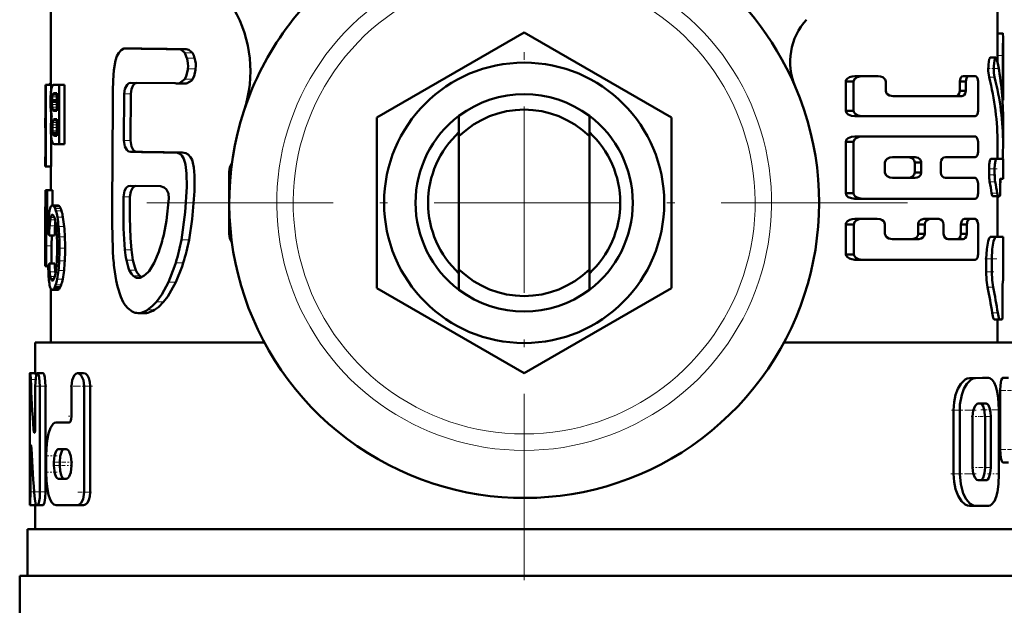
# Model space of a CAD drawing. Extents: x -1358 to 1757, y -1691 to 755.
# Tile 24 of 100: x -56 to 8, y -1072 to -1034. Entities that reach past the tile are written whole.
import ezdxf

# ---------------------------------------------------------------- set-up
doc = ezdxf.new("R2010")
doc.units = 0
doc.linetypes.add('DASHDOT', pattern=[18.5, 12, -3, 0.5, -3])

msp = doc.modelspace()

# ---------------------------------------------------------------- linework, layer by layer
at = {"color": 7, "linetype": 'DASHDOT', "lineweight": 18}
for p, q in [((-23.209, -1021.073), (-23.209, -1070.473)), ((1.491, -1045.773), (-47.909, -1045.773))]:
    msp.add_line(p, q, dxfattribs=at)
at = {"color": 7, "lineweight": 50}
for p, q in [((-53.709, -1038.182), (-53.709, -1032.273)), ((7.291, -1032.273), (7.291, -1035.099)), ((-32.709, -1040.288), (-23.209, -1034.803)), ((-23.209, -1034.803), (-13.709, -1040.288)), ((7.291, -1034.863), (7.631, -1034.863)), ((7.291, -1034.863), (7.308, -1034.863)), ((7.641, -1035.099), (7.641, -1039.163)), ((-48.679, -1035.84), (-48.875, -1035.831)), ((-48.454, -1035.831), (-48.875, -1035.831)), ((-48.254, -1035.84), (-48.454, -1035.831)), ((-44.984, -1035.882), (-45.472, -1035.882)), ((6.821, -1036.425), (7.177, -1036.425)), ((7.284, -1036.298), (7.284, -1036.739)), ((7.634, -1038.594), (7.634, -1036.298)), ((-1.413, -1037.616), (-1.911, -1037.616)), ((-1.413, -1037.616), (-0.411, -1037.616)), ((5.463, -1037.616), (5.086, -1037.616)), ((5.463, -1037.616), (5.835, -1037.616)), ((-54.046, -1040.318), (-54.046, -1038.182)), ((-54.046, -1038.182), (-54.022, -1038.182)), ((-53.672, -1038.182), (-54.022, -1038.182)), ((-54.022, -1043.438), (-54.022, -1038.182)), ((-53.709, -1038.096), (-53.738, -1038.096)), ((-53.672, -1038.182), (-53.672, -1038.453)), ((-53.509, -1038.182), (-53.172, -1038.182)), ((-52.812, -1038.182), (-53.172, -1038.182)), ((-53.172, -1041.989), (-53.172, -1038.182)), ((-52.812, -1038.182), (-52.812, -1041.989)), ((-45.688, -1038.068), (-48.541, -1038.042)), ((-45.057, -1038.085), (-45.543, -1038.085)), ((-45.414, -1038.071), (-45.065, -1037.804)), ((-1.984, -1037.963), (-2.496, -1037.963)), ((-2.496, -1037.963), (-2.496, -1039.842)), ((-1.984, -1039.842), (-1.984, -1037.963)), ((0.084, -1038.561), (0.084, -1037.963)), ((5.236, -1037.963), (4.856, -1037.963)), ((4.856, -1037.963), (4.856, -1038.561)), ((5.236, -1038.561), (5.236, -1037.963)), ((6.028, -1039.842), (6.028, -1037.963)), ((-53.67, -1038.443), (-53.677, -1038.485)), ((-53.308, -1038.744), (-53.549, -1038.744)), ((-53.308, -1038.722), (-53.517, -1038.722)), ((-53.47, -1038.712), (-53.308, -1038.712)), ((-53.308, -1039.856), (-53.308, -1038.712)), ((-48.972, -1038.765), (-48.99, -1041.758)), ((-48.552, -1038.765), (-48.57, -1041.758)), ((0.555, -1038.908), (4.996, -1038.908)), ((5.236, -1038.561), (4.856, -1038.561)), ((-53.628, -1039.199), (-53.629, -1039.279)), ((-53.308, -1039.279), (-53.629, -1039.279)), ((-53.626, -1039.131), (-53.628, -1039.199)), ((-53.308, -1039.199), (-53.628, -1039.199)), ((7.607, -1039.168), (7.641, -1039.168)), ((7.641, -1039.168), (7.641, -1039.163)), ((-53.672, -1040.033), (-53.672, -1040.372)), ((-53.562, -1039.815), (-53.546, -1039.831)), ((-53.546, -1039.831), (-53.521, -1039.846)), ((-53.308, -1039.831), (-53.546, -1039.831)), ((-53.521, -1039.846), (-53.495, -1039.853)), ((-53.308, -1039.846), (-53.521, -1039.846)), ((-53.495, -1039.853), (-53.461, -1039.856)), ((-53.308, -1039.853), (-53.495, -1039.853)), ((-53.461, -1039.856), (-53.457, -1039.856)), ((-53.457, -1039.856), (-53.308, -1039.856)), ((-27.409, -1041.488), (-27.409, -1040.173)), ((-19.009, -1041.488), (-19.009, -1040.173)), ((-1.984, -1039.842), (-2.496, -1039.842)), ((-1.413, -1040.192), (-1.911, -1040.192)), ((-1.413, -1040.192), (5.835, -1040.192)), ((7.641, -1040.248), (7.641, -1042.003)), ((-54.059, -1040.318), (-54.046, -1040.318)), ((-54.059, -1040.318), (-54.059, -1040.939)), ((-53.526, -1040.413), (-53.54, -1040.43)), ((-53.308, -1040.43), (-53.54, -1040.43)), ((-53.308, -1040.414), (-53.526, -1040.414)), ((-53.478, -1040.39), (-53.502, -1040.397)), ((-53.308, -1040.398), (-53.502, -1040.398)), ((-53.441, -1040.387), (-53.478, -1040.39)), ((-53.441, -1040.387), (-53.308, -1040.387)), ((-53.308, -1041.455), (-53.308, -1040.387)), ((-32.709, -1051.258), (-32.709, -1040.288)), ((-13.709, -1040.288), (-13.709, -1051.258)), ((-54.059, -1040.939), (-54.046, -1040.939)), ((-54.057, -1040.939), (-54.053, -1040.957)), ((-54.053, -1040.957), (-54.047, -1041.001)), ((-54.047, -1041.001), (-54.046, -1041.012)), ((-54.046, -1042.817), (-54.046, -1040.939)), ((-53.57, -1041.337), (-53.584, -1041.272)), ((-53.308, -1041.272), (-53.584, -1041.272)), ((-53.308, -1041.337), (-53.57, -1041.337)), ((-53.444, -1041.455), (-53.308, -1041.455)), ((-27.409, -1050.058), (-27.409, -1041.488)), ((-19.009, -1041.488), (-19.009, -1050.058)), ((-1.413, -1041.493), (-1.911, -1041.493)), ((-1.413, -1041.493), (5.835, -1041.493)), ((-53.672, -1041.578), (-53.672, -1043.438)), ((-53.468, -1041.989), (-53.172, -1041.989)), ((-52.812, -1041.989), (-53.172, -1041.989)), ((-1.984, -1041.844), (-2.496, -1041.844)), ((-2.496, -1041.844), (-2.496, -1045.156)), ((-1.984, -1045.156), (-1.984, -1041.844)), ((6.028, -1042.479), (6.028, -1041.844)), ((7.291, -1042.002), (7.291, -1042.95)), ((-54.052, -1042.806), (-54.054, -1042.814)), ((-54.048, -1042.789), (-54.052, -1042.806)), ((-54.046, -1042.776), (-54.048, -1042.789)), ((-45.73, -1042.531), (-45.767, -1042.532)), ((-45.248, -1042.531), (-45.73, -1042.531)), ((-54.059, -1042.817), (-54.046, -1042.817)), ((-54.059, -1042.817), (-54.059, -1043.438)), ((-54.059, -1043.438), (-54.022, -1043.438)), ((-53.708, -1043.438), (-54.058, -1043.438)), ((-54.054, -1042.814), (-54.057, -1042.817)), ((-53.672, -1043.438), (-54.022, -1043.438)), ((-53.709, -1044.952), (-53.709, -1043.438)), ((0.036, -1043.815), (0.036, -1043.185)), ((0.51, -1042.841), (1.99, -1042.841)), ((2.374, -1043.185), (1.951, -1043.185)), ((1.951, -1043.185), (1.951, -1043.815)), ((2.374, -1043.815), (2.374, -1043.185)), ((3.627, -1043.818), (3.627, -1043.182)), ((3.935, -1042.831), (5.835, -1042.831)), ((6.859, -1042.95), (7.214, -1042.95)), ((7.214, -1042.95), (7.641, -1042.95)), ((7.641, -1042.95), (7.641, -1044.225)), ((-42.209, -1047.773), (-42.209, -1043.773)), ((2.374, -1043.815), (1.951, -1043.815)), ((6.744, -1043.587), (6.744, -1043.961)), ((7.1, -1043.961), (7.1, -1043.587)), ((-46.642, -1044.698), (-48.595, -1044.672)), ((0.51, -1044.16), (1.99, -1044.16)), ((3.935, -1044.169), (5.835, -1044.169)), ((6.028, -1045.156), (6.028, -1044.521)), ((7.477, -1044.225), (7.641, -1044.225)), ((-53.977, -1044.952), (-54.056, -1044.952)), ((-54.056, -1046.031), (-54.056, -1044.952)), ((-53.977, -1046.031), (-53.977, -1044.952)), ((-53.977, -1044.952), (-53.939, -1044.952)), ((-53.587, -1044.952), (-53.939, -1044.952)), ((-53.939, -1046.562), (-53.939, -1044.952)), ((-53.587, -1044.952), (-53.587, -1045.942)), ((-1.984, -1045.156), (-2.496, -1045.156)), ((6.976, -1045.341), (7.33, -1045.341)), ((7.291, -1045.341), (7.291, -1047.957)), ((7.306, -1045.405), (7.318, -1045.341)), ((7.33, -1045.341), (7.43, -1045.341)), ((7.456, -1044.797), (7.453, -1044.77)), ((-53.256, -1045.942), (-53.612, -1045.942)), ((-1.413, -1045.507), (-1.911, -1045.507)), ((-1.413, -1045.507), (5.835, -1045.507)), ((7.306, -1045.405), (7.291, -1045.466)), ((-54.059, -1046.031), (-53.977, -1046.031)), ((-54.059, -1046.031), (-54.059, -1049.839)), ((-54.059, -1049.304), (-54.059, -1046.562)), ((-54.059, -1046.562), (-54.003, -1046.562)), ((-53.964, -1046.562), (-53.939, -1046.562)), ((-53.822, -1046.562), (-53.939, -1046.562)), ((-49.742, -1047.125), (-49.716, -1048.724)), ((-1.981, -1047.16), (-2.493, -1047.16)), ((-2.482, -1049.088), (-2.493, -1047.16)), ((-1.971, -1049.088), (-1.981, -1047.16)), ((-1.41, -1046.809), (-1.908, -1046.809)), ((-1.41, -1046.809), (-0.461, -1046.809)), ((0.036, -1047.758), (0.036, -1047.158)), ((2.594, -1047.158), (2.174, -1047.158)), ((2.174, -1047.158), (2.174, -1047.758)), ((2.95, -1046.809), (2.536, -1046.809)), ((2.594, -1047.758), (2.594, -1047.158)), ((2.95, -1046.809), (3.498, -1046.809)), ((3.812, -1047.758), (3.812, -1047.158)), ((5.305, -1047.158), (4.926, -1047.158)), ((4.926, -1047.158), (4.926, -1047.758)), ((5.528, -1046.809), (5.152, -1046.809)), ((5.305, -1047.758), (5.305, -1047.158)), ((5.528, -1046.809), (5.835, -1046.809)), ((6.028, -1049.086), (6.028, -1047.158)), ((-54.002, -1048.544), (-53.994, -1047.674)), ((-53.458, -1047.874), (-53.811, -1047.874)), ((-53.651, -1048.544), (-53.646, -1047.874)), ((2.594, -1047.758), (2.174, -1047.758)), ((5.305, -1047.758), (4.926, -1047.758)), ((0.51, -1048.106), (2.221, -1048.106)), ((4.111, -1048.106), (5.069, -1048.106)), ((7.291, -1047.953), (7.641, -1047.957)), ((7.641, -1047.957), (7.641, -1050.791)), ((-54.005, -1049.839), (-54.002, -1048.544)), ((-53.654, -1049.684), (-53.651, -1048.544)), ((-47.054, -1049.645), (-46.749, -1048.918)), ((-1.971, -1049.088), (-2.482, -1049.088)), ((-54.059, -1049.304), (-54.03, -1049.304)), ((-53.449, -1049.684), (-53.802, -1049.684)), ((-47.374, -1050.165), (-47.054, -1049.645)), ((-1.4, -1049.432), (-1.898, -1049.432)), ((-1.4, -1049.432), (5.835, -1049.432)), ((6.555, -1050.21), (6.555, -1049.379)), ((6.914, -1050.21), (6.914, -1049.379)), ((-54.059, -1049.839), (-54.005, -1049.839)), ((-53.872, -1049.839), (-54.005, -1049.839)), ((-53.873, -1049.916), (-53.911, -1049.916)), ((-53.873, -1049.925), (-53.893, -1049.925)), ((-53.407, -1050.341), (-53.419, -1050.217)), ((-27.409, -1050.058), (-27.409, -1051.373)), ((-19.009, -1050.058), (-19.009, -1051.373)), ((-53.566, -1050.764), (-53.65, -1050.764)), ((-53.611, -1050.781), (-53.613, -1050.781)), ((-48.114, -1050.607), (-48.073, -1050.61)), ((7.641, -1050.791), (7.627, -1050.792)), ((-53.709, -1054.773), (-53.709, -1051.295)), ((-53.258, -1051.376), (-53.613, -1051.376)), ((-53.203, -1051.356), (-53.558, -1051.356)), ((-53.092, -1051.198), (-53.449, -1051.198)), ((-23.209, -1056.743), (-32.709, -1051.258)), ((-13.709, -1051.258), (-23.209, -1056.743)), ((7.61, -1052.063), (7.607, -1052.002)), ((-47.636, -1052.868), (-48.072, -1052.868)), ((7.079, -1053.274), (7.431, -1053.274)), ((7.291, -1053.274), (7.291, -1054.773)), ((7.584, -1053.273), (7.431, -1053.274)), ((-54.709, -1054.773), (-39.942, -1054.773)), ((-54.709, -1056.727), (-54.709, -1054.773)), ((-6.476, -1054.773), (8.291, -1054.773)), ((-55.046, -1056.727), (-55.033, -1056.727)), ((-54.683, -1056.727), (-55.033, -1056.727)), ((-54.877, -1056.727), (-54.709, -1056.726)), ((-54.209, -1056.727), (-54.565, -1056.727)), ((-51.589, -1056.734), (-51.977, -1056.734)), ((6.325, -1057.036), (5.48, -1057.05)), ((6.698, -1057.036), (5.864, -1057.05)), ((6.329, -1057.036), (6.701, -1057.036)), ((7.635, -1057.035), (7.993, -1057.035)), ((-55.059, -1064.38), (-55.059, -1057.577)), ((-54.704, -1060.152), (-54.704, -1057.577)), ((-54.401, -1064.38), (-54.401, -1057.577)), ((-54.044, -1057.577), (-54.044, -1064.38)), ((-52.366, -1059.497), (-52.366, -1057.584)), ((-51.557, -1064.387), (-51.557, -1057.584)), ((-51.163, -1057.584), (-51.163, -1064.387)), ((7.453, -1057.859), (7.453, -1061.657)), ((4.454, -1063.223), (4.453, -1059.114)), ((4.852, -1063.223), (4.851, -1059.114)), ((6.547, -1058.699), (6.045, -1058.7)), ((7.378, -1063.219), (7.377, -1059.097)), ((-53.359, -1059.922), (-52.549, -1059.922)), ((5.677, -1062.81), (5.677, -1059.526)), ((6.479, -1062.808), (6.479, -1059.524)), ((6.85, -1062.808), (6.85, -1059.524)), ((-55.01, -1064.38), (-55.01, -1061.805)), ((-53.211, -1061.623), (-52.725, -1061.623)), ((-54.001, -1063.111), (-54.001, -1062.048)), ((-53.5, -1062.686), (-53.5, -1062.473)), ((-53.132, -1062.473), (-53.132, -1062.686)), ((-52.366, -1062.686), (-52.366, -1062.473)), ((7.635, -1062.48), (7.992, -1062.48)), ((-53.211, -1063.536), (-52.725, -1063.536)), ((6.174, -1063.633), (6.03, -1063.634)), ((6.549, -1063.633), (6.047, -1063.635)), ((-54.696, -1065.231), (-55.046, -1065.231)), ((-54.958, -1065.231), (-54.96, -1065.231)), ((-54.709, -1065.231), (-54.958, -1065.231)), ((-54.709, -1066.773), (-54.709, -1065.231)), ((-54.628, -1065.231), (-54.565, -1065.231)), ((-54.209, -1065.231), (-54.565, -1065.231)), ((-53.359, -1065.237), (-51.977, -1065.237)), ((-51.589, -1065.237), (-51.977, -1065.237)), ((5.482, -1065.285), (5.865, -1065.285)), ((6.703, -1065.283), (5.866, -1065.285)), ((-55.209, -1066.773), (8.791, -1066.773)), ((-55.209, -1069.773), (-55.209, -1066.773)), ((-55.709, -1069.773), (-23.209, -1069.773)), ((-55.709, -1069.773), (-55.709, -1072.886)), ((-23.209, -1069.773), (9.291, -1069.773))]:
    msp.add_line(p, q, dxfattribs=at)
at = {"color": 7, "linetype": 'DASHDOT', "lineweight": 18, "ltscale": 0.000516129}
msp.add_line((7.289, -1035.437), (7.31, -1035.437), dxfattribs=at)
at = {"color": 7, "lineweight": 18}
for p, q in [((-48.254, -1035.84), (-48.679, -1035.84)), ((-44.583, -1036.127), (-45.08, -1036.127)), ((-44.439, -1036.449), (-44.939, -1036.449)), ((7.284, -1036.298), (7.634, -1036.298)), ((-44.375, -1037.144), (-44.876, -1037.144)), ((6.744, -1037.688), (7.1, -1037.688)), ((-53.709, -1038.181), (-53.811, -1038.181)), ((-44.925, -1038.071), (-45.414, -1038.071)), ((-44.568, -1037.804), (-45.065, -1037.804)), ((-53.308, -1038.954), (-53.615, -1038.954)), ((-53.308, -1038.84), (-53.596, -1038.84)), ((-53.308, -1038.789), (-53.579, -1038.789)), ((-48.552, -1038.765), (-48.972, -1038.765)), ((7.562, -1038.594), (7.634, -1038.594)), ((-53.308, -1039.131), (-53.626, -1039.131)), ((-53.308, -1039.453), (-53.625, -1039.453)), ((-53.308, -1039.618), (-53.611, -1039.618)), ((-53.308, -1039.745), (-53.589, -1039.745)), ((-53.308, -1039.815), (-53.562, -1039.815)), ((-53.308, -1040.746), (-53.599, -1040.746)), ((-53.308, -1040.604), (-53.585, -1040.604)), ((-53.308, -1040.492), (-53.563, -1040.492)), ((-53.308, -1040.39), (-53.478, -1040.39)), ((-53.308, -1040.917), (-53.604, -1040.917)), ((-53.308, -1041.135), (-53.598, -1041.135)), ((-53.308, -1041.384), (-53.552, -1041.384)), ((-53.308, -1041.425), (-53.522, -1041.425)), ((-53.308, -1041.446), (-53.49, -1041.446)), ((-48.57, -1041.758), (-48.99, -1041.758)), ((-48.141, -1042.494), (-48.568, -1042.494)), ((-42.103, -1043.773), (-42.209, -1043.773)), ((6.744, -1043.587), (7.1, -1043.587)), ((6.744, -1043.961), (7.1, -1043.961)), ((6.779, -1044.412), (7.135, -1044.412)), ((6.907, -1045.154), (7.262, -1045.154)), ((-53.188, -1045.965), (-53.544, -1045.965)), ((-48.605, -1045.384), (-49.024, -1045.384)), ((7.291, -1045.405), (7.306, -1045.405)), ((-53.558, -1046.559), (-53.647, -1046.559)), ((-53.128, -1046.028), (-53.484, -1046.028)), ((-53.067, -1046.14), (-53.424, -1046.14)), ((-53.013, -1046.288), (-53.372, -1046.288)), ((-53.856, -1046.998), (-53.981, -1046.998)), ((-53.428, -1046.874), (-53.744, -1046.874)), ((-53.471, -1046.725), (-53.715, -1046.725)), ((-53.515, -1046.621), (-53.683, -1046.621)), ((-52.922, -1046.693), (-53.282, -1046.693)), ((-53.884, -1047.674), (-53.994, -1047.674)), ((-53.431, -1047.257), (-53.784, -1047.257)), ((-52.846, -1047.29), (-53.206, -1047.29)), ((-42.209, -1047.773), (-42.103, -1047.773)), ((-52.8, -1047.958), (-53.161, -1047.958)), ((-44.798, -1048.152), (-45.289, -1048.152)), ((6.837, -1047.961), (7.192, -1047.961)), ((-53.651, -1048.544), (-54.002, -1048.544)), ((-52.784, -1048.698), (-53.145, -1048.698)), ((-48.513, -1048.799), (-48.934, -1048.799)), ((-52.804, -1049.501), (-53.164, -1049.501)), ((-48.413, -1049.459), (-48.836, -1049.459)), ((-45.174, -1049.633), (-45.657, -1049.633)), ((6.555, -1049.379), (6.914, -1049.379)), ((-53.874, -1049.892), (-53.926, -1049.892)), ((-53.419, -1050.217), (-53.772, -1050.217)), ((-52.854, -1050.131), (-53.214, -1050.131)), ((-48.226, -1050.098), (-48.652, -1050.098)), ((6.555, -1050.21), (6.914, -1050.21)), ((-53.448, -1050.52), (-53.736, -1050.52)), ((-53.485, -1050.633), (-53.712, -1050.633)), ((-53.525, -1050.716), (-53.683, -1050.716)), ((-53.036, -1051.059), (-53.394, -1051.059)), ((-52.936, -1050.676), (-53.295, -1050.676)), ((-47.977, -1050.475), (-48.406, -1050.475)), ((-48.033, -1050.607), (-48.114, -1050.607)), ((-45.66, -1050.885), (-46.133, -1050.885)), ((-53.148, -1051.297), (-53.504, -1051.297)), ((6.645, -1051.211), (7.003, -1051.211)), ((-46.446, -1052.147), (-46.904, -1052.147)), ((-47.451, -1052.85), (-47.89, -1052.85)), ((-47.022, -1052.667), (-47.468, -1052.667)), ((6.943, -1052.86), (7.297, -1052.86)), ((-54.686, -1057.14), (-54.995, -1057.14)), ((5.48, -1057.05), (5.864, -1057.05)), ((6.325, -1057.036), (6.698, -1057.036)), ((-54.044, -1057.577), (-54.401, -1057.577)), ((-51.163, -1057.584), (-51.557, -1057.584)), ((7.453, -1057.859), (7.812, -1057.859)), ((4.453, -1059.114), (4.851, -1059.114)), ((6.478, -1059.524), (6.849, -1059.524)), ((-54.713, -1060.371), (-54.813, -1060.371)), ((-54.946, -1061.805), (-55.01, -1061.805)), ((7.452, -1061.657), (7.812, -1061.657)), ((-53.132, -1062.473), (-53.5, -1062.473)), ((-53.132, -1062.686), (-53.5, -1062.686)), ((6.479, -1062.808), (6.85, -1062.808)), ((4.454, -1063.223), (4.852, -1063.223)), ((6.174, -1063.633), (6.549, -1063.633)), ((-54.777, -1064.38), (-55.01, -1064.38)), ((-54.044, -1064.38), (-54.401, -1064.38)), ((-51.163, -1064.387), (-51.557, -1064.387))]:
    msp.add_line(p, q, dxfattribs=at)
at = {"color": 7, "linetype": 'DASHDOT', "lineweight": 18, "ltscale": 0.010733}
msp.add_line((7.248, -1036.298), (7.678, -1036.298), dxfattribs=at)
at = {"color": 7, "linetype": 'DASHDOT', "lineweight": 18, "ltscale": 0.017414}
msp.add_line((6.609, -1037.127), (7.306, -1037.127), dxfattribs=at)
at = {"color": 7, "linetype": 'DASHDOT', "lineweight": 18, "ltscale": 0.002367}
msp.add_line((7.554, -1038.594), (7.649, -1038.594), dxfattribs=at)
at = {"color": 7, "linetype": 'DASHDOT', "lineweight": 18, "ltscale": 0.014499}
msp.add_line((6.682, -1043.587), (7.262, -1043.587), dxfattribs=at)
at = {"color": 7, "linetype": 'DASHDOT', "lineweight": 18, "ltscale": 0.011735}
msp.add_line((6.704, -1043.961), (7.174, -1043.961), dxfattribs=at)
at = {"color": 7, "linetype": 'DASHDOT', "lineweight": 18, "ltscale": 0.001088}
msp.add_line((7.48, -1044.544), (7.437, -1044.544), dxfattribs=at)
at = {"color": 7, "linetype": 'DASHDOT', "lineweight": 18, "ltscale": 0.001123}
msp.add_line((7.426, -1045.022), (7.471, -1045.022), dxfattribs=at)
at = {"color": 7, "linetype": 'DASHDOT', "lineweight": 18, "ltscale": 0.020022}
msp.add_line((6.458, -1049.378), (7.259, -1049.378), dxfattribs=at)
at = {"color": 7, "linetype": 'DASHDOT', "lineweight": 18, "ltscale": 0.014108}
msp.add_line((6.486, -1050.208), (7.05, -1050.208), dxfattribs=at)
at = {"color": 7, "linetype": 'DASHDOT', "lineweight": 18, "ltscale": 0.000960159}
msp.add_line((7.63, -1051.5), (7.591, -1051.5), dxfattribs=at)
at = {"color": 7, "linetype": 'DASHDOT', "lineweight": 18, "ltscale": 0.001202}
msp.add_line((7.58, -1052.564), (7.628, -1052.564), dxfattribs=at)
at = {"color": 7, "linetype": 'DASHDOT', "lineweight": 18, "ltscale": 0.000461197}
msp.add_line((-55.044, -1057.577), (-55.063, -1057.577), dxfattribs=at)
at = {"color": 7, "linetype": 'DASHDOT', "lineweight": 18, "ltscale": 0.020982}
msp.add_line((-53.95, -1057.577), (-54.789, -1057.577), dxfattribs=at)
at = {"color": 7, "linetype": 'DASHDOT', "lineweight": 18, "ltscale": 0.037947}
msp.add_line((-51.015, -1057.584), (-52.532, -1057.584), dxfattribs=at)
at = {"color": 7, "linetype": 'DASHDOT', "lineweight": 18, "ltscale": 0.021974}
msp.add_line((7.361, -1057.859), (8.24, -1057.859), dxfattribs=at)
at = {"color": 7, "linetype": 'DASHDOT', "lineweight": 18, "ltscale": 0.042322}
msp.add_line((4.312, -1059.113), (6.005, -1059.113), dxfattribs=at)
at = {"color": 7, "linetype": 'DASHDOT', "lineweight": 18, "ltscale": 0.033036}
msp.add_line((6.215, -1059.099), (7.537, -1059.099), dxfattribs=at)
at = {"color": 7, "linetype": 'DASHDOT', "lineweight": 18, "ltscale": 0.006094}
msp.add_line((-52.569, -1059.497), (-52.326, -1059.497), dxfattribs=at)
at = {"color": 7, "linetype": 'DASHDOT', "lineweight": 18, "ltscale": 0.012237}
msp.add_line((5.597, -1059.525), (6.086, -1059.525), dxfattribs=at)
at = {"color": 7, "linetype": 'DASHDOT', "lineweight": 18, "ltscale": 0.020307}
msp.add_line((6.12, -1059.524), (6.932, -1059.524), dxfattribs=at)
at = {"color": 7, "linetype": 'DASHDOT', "lineweight": 18, "ltscale": 0.003525}
msp.add_line((-54.825, -1060.152), (-54.684, -1060.152), dxfattribs=at)
at = {"color": 7, "linetype": 'DASHDOT', "lineweight": 18, "ltscale": 0.002077}
msp.add_line((-55.022, -1061.805), (-54.939, -1061.805), dxfattribs=at)
at = {"color": 7, "linetype": 'DASHDOT', "lineweight": 18, "ltscale": 0.022171}
msp.add_line((7.352, -1061.657), (8.239, -1061.657), dxfattribs=at)
at = {"color": 7, "linetype": 'DASHDOT', "lineweight": 18, "ltscale": 0.019386}
msp.add_line((-53.294, -1062.048), (-54.07, -1062.048), dxfattribs=at)
at = {"color": 7, "linetype": 'DASHDOT', "lineweight": 18, "ltscale": 0.019858}
msp.add_line((-52.773, -1062.473), (-53.567, -1062.473), dxfattribs=at)
at = {"color": 7, "linetype": 'DASHDOT', "lineweight": 18, "ltscale": 0.011973}
msp.add_line((-52.287, -1062.473), (-52.765, -1062.473), dxfattribs=at)
at = {"color": 7, "linetype": 'DASHDOT', "lineweight": 18, "ltscale": 0.021267}
msp.add_line((-53.288, -1063.111), (-54.139, -1063.111), dxfattribs=at)
at = {"color": 7, "linetype": 'DASHDOT', "lineweight": 18, "ltscale": 0.020281}
msp.add_line((-52.771, -1062.686), (-53.582, -1062.686), dxfattribs=at)
at = {"color": 7, "linetype": 'DASHDOT', "lineweight": 18, "ltscale": 0.010834}
msp.add_line((-52.328, -1062.686), (-52.762, -1062.686), dxfattribs=at)
at = {"color": 7, "linetype": 'DASHDOT', "lineweight": 18, "ltscale": 0.01142}
msp.add_line((5.628, -1062.809), (6.085, -1062.809), dxfattribs=at)
at = {"color": 7, "linetype": 'DASHDOT', "lineweight": 18, "ltscale": 0.02124}
msp.add_line((6.103, -1062.808), (6.953, -1062.808), dxfattribs=at)
at = {"color": 7, "linetype": 'DASHDOT', "lineweight": 18, "ltscale": 0.043357}
msp.add_line((4.277, -1063.222), (6.011, -1063.222), dxfattribs=at)
at = {"color": 7, "linetype": 'DASHDOT', "lineweight": 18, "ltscale": 0.020263}
msp.add_line((6.636, -1063.221), (7.446, -1063.221), dxfattribs=at)
at = {"color": 7, "linetype": 'DASHDOT', "lineweight": 18, "ltscale": 0.011318}
msp.add_line((-54.647, -1064.38), (-55.1, -1064.38), dxfattribs=at)
at = {"color": 7, "linetype": 'DASHDOT', "lineweight": 18, "ltscale": 0.016153}
msp.add_line((-53.972, -1064.38), (-54.618, -1064.38), dxfattribs=at)
at = {"color": 7, "linetype": 'DASHDOT', "lineweight": 18, "ltscale": 0.02459}
msp.add_line((-51.075, -1064.387), (-52.059, -1064.387), dxfattribs=at)
at = {"color": 7, "lineweight": 50}
for points in [[(7.631, -1034.863), (7.632, -1034.864), (7.633, -1034.865), (7.634, -1034.869), (7.636, -1034.884), (7.641, -1035.098)], [(-48.998, -1035.847), (-49.174, -1035.934), (-49.326, -1036.106), (-49.441, -1036.331), (-49.532, -1036.611), (-49.646, -1037.235), (-49.696, -1037.892), (-49.703, -1038.563)], [(-45.08, -1036.127), (-45.215, -1035.979), (-45.346, -1035.903), (-45.472, -1035.882)], [(-44.939, -1036.449), (-44.974, -1036.344), (-45.08, -1036.127)], [(-44.583, -1036.127), (-44.652, -1036.044), (-44.812, -1035.921), (-44.984, -1035.882)], [(-44.439, -1036.449), (-44.5, -1036.279), (-44.583, -1036.127)], [(6.821, -1036.425), (6.813, -1036.427), (6.798, -1036.438), (6.782, -1036.46), (6.753, -1036.532), (6.698, -1036.872), (6.692, -1037.283), (6.744, -1037.688)], [(7.177, -1036.425), (7.166, -1036.428), (7.146, -1036.447), (7.126, -1036.484), (7.091, -1036.603), (7.048, -1036.98), (7.056, -1037.397), (7.1, -1037.688)], [(7.248, -1036.566), (7.208, -1036.449), (7.192, -1036.431), (7.177, -1036.425)], [(-45.065, -1037.804), (-44.977, -1037.628), (-44.883, -1037.215), (-44.876, -1037.144)], [(-44.568, -1037.804), (-44.478, -1037.628), (-44.382, -1037.215), (-44.375, -1037.144)], [(-1.911, -1037.616), (-2.087, -1037.634), (-2.257, -1037.685), (-2.385, -1037.762), (-2.48, -1037.885), (-2.496, -1037.963)], [(-1.413, -1037.616), (-1.586, -1037.634), (-1.753, -1037.686), (-1.849, -1037.741), (-1.93, -1037.819), (-1.984, -1037.963)], [(0.084, -1037.963), (0.043, -1037.824), (-0.106, -1037.689), (-0.254, -1037.635), (-0.411, -1037.616)], [(5.086, -1037.616), (4.992, -1037.648), (4.91, -1037.743), (4.856, -1037.963)], [(5.463, -1037.616), (5.37, -1037.648), (5.289, -1037.742), (5.236, -1037.963)], [(6.028, -1037.963), (5.986, -1037.743), (5.907, -1037.641), (5.835, -1037.616)], [(-48.972, -1038.765), (-48.926, -1038.438), (-48.791, -1038.172), (-48.672, -1038.074), (-48.541, -1038.042)], [(-48.552, -1038.765), (-48.512, -1038.462), (-48.393, -1038.204), (-48.286, -1038.098), (-48.164, -1038.046)], [(-44.925, -1038.071), (-44.629, -1037.888), (-44.568, -1037.804)], [(-49.703, -1038.563), (-49.708, -1039.395), (-49.743, -1046.079), (-49.742, -1047.125)], [(0.555, -1038.908), (0.32, -1038.86), (0.163, -1038.751), (0.107, -1038.665), (0.084, -1038.561)], [(4.856, -1038.561), (4.822, -1038.739), (4.759, -1038.84), (4.678, -1038.895), (4.613, -1038.908)], [(5.236, -1038.561), (5.203, -1038.738), (5.14, -1038.84), (5.061, -1038.895), (4.996, -1038.908)], [(-1.911, -1040.192), (-2.122, -1040.166), (-2.327, -1040.086), (-2.441, -1039.987), (-2.496, -1039.842)], [(-1.984, -1039.842), (-1.969, -1039.919), (-1.879, -1040.042), (-1.687, -1040.147), (-1.413, -1040.192)], [(5.835, -1040.192), (5.89, -1040.177), (5.926, -1040.151), (5.985, -1040.065), (6.028, -1039.842)], [(-1.911, -1041.493), (-2.122, -1041.518), (-2.326, -1041.599), (-2.442, -1041.699), (-2.496, -1041.844)], [(-1.413, -1041.493), (-1.619, -1041.518), (-1.82, -1041.599), (-1.932, -1041.7), (-1.984, -1041.844)], [(6.028, -1041.844), (6.003, -1041.669), (5.933, -1041.541), (5.888, -1041.507), (5.835, -1041.493)], [(-48.568, -1042.494), (-48.698, -1042.458), (-48.816, -1042.356), (-48.931, -1042.139), (-48.99, -1041.758)], [(-48.141, -1042.494), (-48.273, -1042.459), (-48.393, -1042.357), (-48.51, -1042.139), (-48.57, -1041.758)], [(-45.289, -1048.152), (-45.04, -1046.381), (-44.951, -1044.75), (-44.954, -1043.885), (-45.017, -1043.31), (-45.131, -1042.94), (-45.259, -1042.735), (-45.391, -1042.619), (-45.545, -1042.553), (-45.73, -1042.531)], [(-44.798, -1048.152), (-44.591, -1046.83), (-44.458, -1045.029), (-44.449, -1044.012), (-44.489, -1043.489), (-44.546, -1043.194), (-44.608, -1043.002), (-44.697, -1042.829), (-44.846, -1042.659), (-44.996, -1042.573), (-45.248, -1042.531)], [(5.835, -1042.831), (5.891, -1042.816), (5.926, -1042.79), (5.985, -1042.703), (6.028, -1042.479)], [(0.51, -1042.841), (0.343, -1042.864), (0.182, -1042.938), (0.086, -1043.033), (0.036, -1043.185)], [(1.951, -1043.185), (1.921, -1043.054), (1.852, -1042.954), (1.761, -1042.889), (1.561, -1042.841)], [(2.374, -1043.185), (2.363, -1043.104), (2.3, -1042.98), (2.174, -1042.882), (1.99, -1042.841)], [(3.627, -1043.182), (3.648, -1043.056), (3.718, -1042.935), (3.815, -1042.86), (3.935, -1042.831)], [(6.859, -1042.95), (6.852, -1042.951), (6.837, -1042.963), (6.822, -1042.986), (6.795, -1043.063), (6.757, -1043.3), (6.744, -1043.587)], [(7.214, -1042.95), (7.207, -1042.951), (7.192, -1042.963), (7.177, -1042.986), (7.151, -1043.062), (7.113, -1043.299), (7.1, -1043.587)], [(0.036, -1043.815), (0.088, -1043.97), (0.185, -1044.064), (0.344, -1044.136), (0.51, -1044.16)], [(1.561, -1044.16), (1.689, -1044.14), (1.809, -1044.082), (1.921, -1043.946), (1.951, -1043.815)], [(1.99, -1044.16), (2.108, -1044.143), (2.22, -1044.092), (2.336, -1043.964), (2.374, -1043.815)], [(3.935, -1044.169), (3.832, -1044.148), (3.737, -1044.085), (3.659, -1043.971), (3.627, -1043.818)], [(-48.595, -1044.672), (-48.726, -1044.704), (-48.842, -1044.8), (-48.957, -1045.005), (-49.024, -1045.384)], [(-48.226, -1044.677), (-48.345, -1044.731), (-48.449, -1044.837), (-48.549, -1045.041), (-48.605, -1045.384)], [(-46.091, -1045.491), (-46.124, -1045.178), (-46.254, -1044.914), (-46.398, -1044.777), (-46.642, -1044.698)], [(6.028, -1044.521), (6.003, -1044.346), (5.933, -1044.217), (5.888, -1044.183), (5.835, -1044.169)], [(7.453, -1044.77), (7.455, -1044.302), (7.466, -1044.241), (7.471, -1044.231), (7.473, -1044.227), (7.475, -1044.225), (7.477, -1044.225)], [(-1.911, -1045.507), (-2.123, -1045.482), (-2.327, -1045.401), (-2.442, -1045.301), (-2.496, -1045.156)], [(-1.984, -1045.156), (-1.969, -1045.233), (-1.88, -1045.356), (-1.756, -1045.435), (-1.62, -1045.482), (-1.413, -1045.507)], [(5.835, -1045.507), (5.891, -1045.492), (5.926, -1045.467), (5.985, -1045.38), (6.028, -1045.156)], [(6.907, -1045.154), (6.942, -1045.298), (6.962, -1045.334), (6.971, -1045.34), (6.976, -1045.341)], [(7.262, -1045.154), (7.296, -1045.298), (7.316, -1045.334), (7.325, -1045.34), (7.33, -1045.341)], [(7.43, -1045.341), (7.433, -1045.34), (7.435, -1045.339), (7.438, -1045.333), (7.443, -1045.319), (7.452, -1045.274), (7.466, -1045.04), (7.456, -1044.797)], [(-49.024, -1045.384), (-49.02, -1047.419), (-48.934, -1048.799)], [(-48.605, -1045.384), (-48.61, -1046.708), (-48.574, -1048.054), (-48.513, -1048.799)], [(-46.431, -1047.836), (-46.251, -1046.912), (-46.091, -1045.491)], [(-1.908, -1046.809), (-2.074, -1046.824), (-2.237, -1046.871), (-2.385, -1046.958), (-2.477, -1047.083), (-2.493, -1047.16)], [(-1.41, -1046.809), (-1.618, -1046.834), (-1.818, -1046.916), (-1.929, -1047.016), (-1.981, -1047.16)], [(0.036, -1047.158), (0.012, -1047.051), (-0.048, -1046.963), (-0.154, -1046.882), (-0.275, -1046.834), (-0.461, -1046.809)], [(2.536, -1046.809), (2.35, -1046.86), (2.246, -1046.951), (2.182, -1047.09), (2.174, -1047.158)], [(3.812, -1047.158), (3.79, -1047.031), (3.72, -1046.91), (3.622, -1046.837), (3.498, -1046.809)], [(5.152, -1046.809), (5.059, -1046.841), (4.978, -1046.936), (4.926, -1047.158)], [(5.528, -1046.809), (5.437, -1046.841), (5.358, -1046.934), (5.305, -1047.158)], [(6.028, -1047.158), (6.003, -1046.983), (5.933, -1046.856), (5.888, -1046.822), (5.835, -1046.809)], [(0.51, -1048.106), (0.274, -1048.058), (0.117, -1047.951), (0.06, -1047.863), (0.036, -1047.758)], [(2.174, -1047.758), (2.146, -1047.889), (2.08, -1047.989), (1.991, -1048.057), (1.795, -1048.106)], [(2.594, -1047.758), (2.567, -1047.888), (2.481, -1048.009), (2.366, -1048.079), (2.221, -1048.106)], [(4.111, -1048.106), (4.011, -1048.085), (3.919, -1048.023), (3.843, -1047.91), (3.812, -1047.758)], [(4.926, -1047.758), (4.893, -1047.936), (4.831, -1048.037), (4.751, -1048.093), (4.686, -1048.106)], [(5.305, -1047.758), (5.272, -1047.936), (5.211, -1048.037), (5.132, -1048.093), (5.069, -1048.106)], [(6.837, -1047.961), (6.819, -1047.965), (6.782, -1047.995), (6.745, -1048.052), (6.677, -1048.241), (6.587, -1048.759), (6.555, -1049.379)], [(7.192, -1047.961), (7.174, -1047.965), (7.138, -1047.995), (7.102, -1048.052), (7.034, -1048.241), (6.945, -1048.76), (6.914, -1049.379)], [(-1.898, -1049.432), (-2.108, -1049.407), (-2.246, -1049.362), (-2.41, -1049.25), (-2.466, -1049.165), (-2.482, -1049.088)], [(-1.971, -1049.088), (-1.955, -1049.164), (-1.864, -1049.286), (-1.672, -1049.389), (-1.4, -1049.432)], [(5.835, -1049.432), (5.89, -1049.418), (5.942, -1049.376), (5.985, -1049.307), (6.028, -1049.086)], [(-48.836, -1049.459), (-48.698, -1049.984), (-48.652, -1050.098)], [(-48.413, -1049.459), (-48.296, -1049.921), (-48.226, -1050.098)], [(-46.133, -1050.885), (-45.736, -1049.874), (-45.657, -1049.633)], [(-45.66, -1050.885), (-45.252, -1049.868), (-45.174, -1049.633)], [(-49.62, -1049.93), (-49.495, -1050.762), (-49.406, -1051.151)], [(-48.652, -1050.098), (-48.516, -1050.345), (-48.406, -1050.475)], [(-48.226, -1050.098), (-48.137, -1050.268), (-47.977, -1050.475)], [(-47.704, -1050.48), (-47.438, -1050.239), (-47.374, -1050.165)], [(6.555, -1050.21), (6.578, -1050.741), (6.645, -1051.211)], [(6.914, -1050.21), (6.937, -1050.741), (7.003, -1051.211)], [(-48.073, -1050.61), (-47.957, -1050.594), (-47.704, -1050.48)], [(-46.904, -1052.147), (-46.562, -1051.679), (-46.133, -1050.885)], [(-46.446, -1052.147), (-46.172, -1051.792), (-45.94, -1051.417), (-45.66, -1050.885)], [(7.607, -1052.002), (7.604, -1051.089), (7.622, -1050.809), (7.625, -1050.794), (7.626, -1050.792), (7.627, -1050.792)], [(-49.406, -1051.151), (-49.192, -1051.82), (-49.035, -1052.162), (-48.908, -1052.365)], [(-47.468, -1052.667), (-47.172, -1052.431), (-46.904, -1052.147)], [(-47.022, -1052.667), (-46.777, -1052.483), (-46.446, -1052.147)], [(7.584, -1053.273), (7.586, -1053.271), (7.588, -1053.269), (7.592, -1053.26), (7.605, -1053.162), (7.615, -1052.914), (7.61, -1052.063)], [(-48.908, -1052.365), (-48.743, -1052.56), (-48.464, -1052.777)], [(6.943, -1052.86), (7.014, -1053.178), (7.053, -1053.258), (7.07, -1053.272), (7.079, -1053.274)], [(7.297, -1052.86), (7.367, -1053.179), (7.406, -1053.258), (7.423, -1053.272), (7.431, -1053.274)], [(-55.046, -1056.727), (-55.047, -1056.728), (-55.048, -1056.73), (-55.049, -1056.736), (-55.054, -1056.806), (-55.059, -1057.577)], [(-54.995, -1057.14), (-55.022, -1056.766), (-55.03, -1056.731), (-55.031, -1056.729), (-55.032, -1056.728), (-55.033, -1056.727)], [(-54.565, -1056.727), (-54.575, -1056.729), (-54.595, -1056.745), (-54.614, -1056.776), (-54.647, -1056.876), (-54.679, -1057.074), (-54.704, -1057.577)], [(-54.656, -1056.921), (-54.671, -1056.771), (-54.678, -1056.734), (-54.68, -1056.729), (-54.681, -1056.728), (-54.683, -1056.727)], [(-54.401, -1057.577), (-54.444, -1057.014), (-54.496, -1056.814), (-54.526, -1056.755), (-54.541, -1056.737), (-54.557, -1056.728), (-54.565, -1056.727)], [(-54.044, -1057.577), (-54.087, -1057.014), (-54.139, -1056.814), (-54.17, -1056.755), (-54.185, -1056.737), (-54.201, -1056.728), (-54.209, -1056.727)], [(-51.977, -1056.734), (-52.096, -1056.772), (-52.201, -1056.884), (-52.323, -1057.19), (-52.366, -1057.584)], [(-51.557, -1057.584), (-51.607, -1057.189), (-51.745, -1056.881), (-51.856, -1056.772), (-51.977, -1056.734)], [(-51.163, -1057.584), (-51.187, -1057.311), (-51.254, -1057.066), (-51.35, -1056.885), (-51.47, -1056.769), (-51.589, -1056.734)], [(5.48, -1057.05), (5.336, -1057.075), (5.191, -1057.146), (4.918, -1057.418), (4.732, -1057.74), (4.587, -1058.131), (4.489, -1058.598), (4.453, -1059.114)], [(5.864, -1057.05), (5.721, -1057.075), (5.579, -1057.146), (5.309, -1057.419), (5.125, -1057.742), (4.983, -1058.133), (4.868, -1058.757), (4.851, -1059.114)], [(7.377, -1059.097), (7.33, -1058.299), (7.27, -1057.931), (7.184, -1057.605), (7.077, -1057.346), (6.948, -1057.158), (6.8, -1057.054), (6.698, -1057.036)], [(7.635, -1057.035), (7.623, -1057.037), (7.598, -1057.054), (7.574, -1057.088), (7.529, -1057.197), (7.472, -1057.499), (7.453, -1057.859)], [(6.045, -1058.7), (5.973, -1058.718), (5.903, -1058.768), (5.839, -1058.848), (5.72, -1059.144), (5.677, -1059.526)], [(6.478, -1059.524), (6.447, -1059.157), (6.356, -1058.859), (6.287, -1058.756), (6.249, -1058.724), (6.187, -1058.7)], [(6.849, -1059.524), (6.834, -1059.263), (6.79, -1059.025), (6.696, -1058.802), (6.636, -1058.734), (6.547, -1058.699)], [(-53.359, -1059.922), (-53.459, -1059.944), (-53.554, -1060.007), (-53.721, -1060.249), (-53.849, -1060.616), (-53.937, -1061.07), (-53.987, -1061.575), (-54.001, -1062.048)], [(-52.366, -1059.497), (-52.387, -1059.693), (-52.446, -1059.848), (-52.489, -1059.899), (-52.513, -1059.914), (-52.549, -1059.922)], [(-54.765, -1060.578), (-54.769, -1060.577), (-54.776, -1060.571), (-54.782, -1060.559), (-54.794, -1060.521), (-54.813, -1060.371)], [(-54.704, -1060.152), (-54.72, -1060.434), (-54.739, -1060.534), (-54.751, -1060.564), (-54.756, -1060.573), (-54.762, -1060.577), (-54.765, -1060.578)], [(-55.01, -1061.805), (-55.002, -1061.494), (-54.992, -1061.399), (-54.989, -1061.386), (-54.987, -1061.382), (-54.985, -1061.381), (-54.984, -1061.38)], [(-54.984, -1061.38), (-54.982, -1061.381), (-54.981, -1061.382), (-54.979, -1061.386), (-54.969, -1061.433), (-54.957, -1061.586)], [(-53.211, -1061.623), (-53.267, -1061.638), (-53.303, -1061.665), (-53.368, -1061.753), (-53.463, -1062.046), (-53.5, -1062.473)], [(-52.839, -1061.623), (-52.896, -1061.638), (-52.932, -1061.665), (-52.998, -1061.753), (-53.098, -1062.07), (-53.132, -1062.473)], [(-52.366, -1062.473), (-52.408, -1062.082), (-52.526, -1061.772), (-52.588, -1061.691), (-52.655, -1061.641), (-52.725, -1061.623)], [(7.452, -1061.657), (7.501, -1062.203), (7.558, -1062.397), (7.591, -1062.454), (7.608, -1062.471), (7.635, -1062.48)], [(-54.001, -1063.111), (-53.981, -1063.674), (-53.919, -1064.208), (-53.844, -1064.562), (-53.744, -1064.859), (-53.639, -1065.054), (-53.517, -1065.183), (-53.359, -1065.237)], [(-53.5, -1062.686), (-53.444, -1063.198), (-53.355, -1063.429), (-53.297, -1063.5), (-53.24, -1063.532), (-53.211, -1063.536)], [(-53.132, -1062.686), (-53.11, -1063.015), (-53.045, -1063.3), (-52.942, -1063.485), (-52.88, -1063.528), (-52.839, -1063.536)], [(-52.725, -1063.536), (-52.654, -1063.519), (-52.586, -1063.467), (-52.523, -1063.384), (-52.423, -1063.14), (-52.366, -1062.686)], [(5.677, -1062.81), (5.723, -1063.2), (5.815, -1063.446), (5.944, -1063.6), (6.047, -1063.635)], [(6.174, -1063.633), (6.238, -1063.616), (6.279, -1063.586), (6.352, -1063.484), (6.447, -1063.182), (6.479, -1062.808)], [(6.549, -1063.633), (6.612, -1063.616), (6.653, -1063.586), (6.725, -1063.484), (6.819, -1063.182), (6.85, -1062.808)], [(4.454, -1063.223), (4.489, -1063.729), (4.588, -1064.204), (4.752, -1064.635), (4.964, -1064.976), (5.209, -1065.2), (5.345, -1065.264), (5.482, -1065.285)], [(4.852, -1063.223), (4.911, -1063.886), (5.078, -1064.481), (5.266, -1064.852), (5.493, -1065.122), (5.739, -1065.266), (5.866, -1065.285)], [(6.703, -1065.283), (6.808, -1065.263), (6.907, -1065.201), (7.082, -1064.967), (7.191, -1064.696), (7.275, -1064.367), (7.347, -1063.876), (7.378, -1063.219)], [(-55.059, -1064.38), (-55.052, -1065.193), (-55.048, -1065.226), (-55.047, -1065.229), (-55.046, -1065.231)], [(-55.046, -1065.231), (-55.045, -1065.23), (-55.044, -1065.229), (-55.04, -1065.212), (-55.028, -1065.074), (-55.01, -1064.38)], [(-54.741, -1064.818), (-54.699, -1065.104), (-54.669, -1065.192), (-54.651, -1065.219), (-54.642, -1065.226), (-54.628, -1065.231)], [(-54.565, -1065.231), (-54.554, -1065.229), (-54.533, -1065.213), (-54.513, -1065.182), (-54.475, -1065.08), (-54.42, -1064.765), (-54.401, -1064.38)], [(-54.209, -1065.231), (-54.198, -1065.228), (-54.175, -1065.211), (-54.153, -1065.176), (-54.113, -1065.063), (-54.061, -1064.752), (-54.044, -1064.38)], [(-51.977, -1065.237), (-51.855, -1065.198), (-51.743, -1065.087), (-51.625, -1064.844), (-51.557, -1064.387)], [(-51.589, -1065.237), (-51.465, -1065.198), (-51.351, -1065.087), (-51.253, -1064.901), (-51.188, -1064.668), (-51.163, -1064.387)]]:
    msp.add_lwpolyline(points, dxfattribs=at)
for centre, radius in [((136.791, -904.723), 140), ((-23.209, -1045.773), 9.025)]:
    msp.add_circle(centre, radius, dxfattribs=at)
for centre, radius, start, end in [((136.791, -904.723), 140.27, 90, 270), ((-23.209, -1045.773), 19, 125.84718, 161.68764), ((-23.209, -1045.773), 19, 23.24767, 54.15282), ((-48.842, -1037.29), 8, 341.68764, 30.09198), ((-2.076, -1036.695), 4, 137.33434, 203.24766), ((127.006, -1036.47), 119.722, 179.34356, 179.91754), ((128.974, -1036.473), 121.34, 179.351, 179.91752), ((-48.885, -1036.24), 0.409, 88.68514, 106.12008), ((-38.12, -335.085), 700.834, 269.136737, 269.398941), ((-37.449, -303.919), 732, 269.154277, 269.410211), ((-46.685, -1036.954), 1.819, 354.01231, 16.12681), ((-46.144, -1036.954), 1.78, 353.88275, 16.49809), ((-9.863, -1040.257), 17.504, 0.02717, 12.17292), ((-10.074, -1042.016), 17.365, 0.04463, 14.43125), ((-9.919, -1042.016), 17.56, 0.042, 14.26665), ((-52.756, -1038.611), 0.929, 162.6089, 169.62271), ((-53.238, -1038.456), 0.423, 150.38343, 163.11265), ((-53.473, -1038.32), 0.151, 127.21671, 151.07777), ((-53.507, -1038.28), 0.098, 90.98074, 125.78698), ((-45.541, -1037.445), 0.64, 256.68918, 269.79339), ((-45.543, -1037.502), 0.583, 269.98977, 282.76849), ((-45.057, -1037.476), 0.609, 269.98801, 282.49265), ((-23.209, -1045.773), 19, 161.68764, 23.24767), ((-44.571, -1039.317), 9.153, 176.64705, 179.55656), ((-50.725, -1038.938), 2.987, 171.26632, 176.99995), ((-51.03, -1039.215), 2.598, 174.24912, 178.15383), ((-52.768, -1039.032), 0.85, 166.95156, 174.79649), ((-53.333, -1038.9), 0.27, 155.67796, 166.99573), ((-53.42, -1038.861), 0.174, 137.92062, 155.7338), ((-53.479, -1038.809), 0.0952, 113.59661, 137.18025), ((-53.469, -1038.839), 0.127, 90.09305, 112.23607), ((-23.209, -1045.773), 7, 53.1301, 126.8699), ((30.376, -1038.629), 22.742, 179.91199, 181.35821), ((-45.788, -1039.25), 7.936, 179.97744, 182.31251), ((-49.228, -1039.396), 4.493, 182.21938, 185.53399), ((-50.324, -1039.281), 3.305, 179.96717, 182.98644), ((-51.005, -1039.32), 2.623, 182.90452, 186.51436), ((-52.554, -1039.505), 1.063, 186.11133, 193.09371), ((-51.292, -1039.603), 2.418, 185.35758, 190.38751), ((-53.083, -1039.943), 0.595, 189.27669, 201.79857), ((-52.054, -1040.543), 1.626, 166.51977, 172.15499), ((-53.382, -1039.706), 0.21, 190.71735, 211.19953), ((-23.209, -1045.773), 7, 126.8699, 233.1301), ((-23.209, -1045.773), 6, 45.573, 134.427), ((-23.209, -1045.773), 7, 306.8699, 53.1301), ((-45.633, -1040.977), 8.067, 178.12627, 180.01163), ((-49.054, -1040.861), 4.644, 175.5844, 178.17469), ((-50.861, -1040.716), 2.832, 171.98527, 175.68346), ((-50.757, -1040.915), 2.846, 176.59024, 180.04647), ((-51.916, -1040.841), 1.686, 171.90973, 176.76452), ((-52.497, -1040.757), 1.098, 166.03202, 171.9724), ((-53.319, -1040.546), 0.25, 152.11991, 167.40865), ((-53.463, -1040.484), 0.095, 114.50566, 131.88955), ((-46.547, -1040.982), 7.153, 179.97163, 182.57364), ((-49.723, -1041.133), 3.973, 182.45539, 186.21075), ((-49.664, -1040.92), 3.94, 179.9637, 183.13155), ((-52.255, -1041.069), 1.345, 182.82099, 188.71133), ((-53.327, -1041.271), 0.252, 195.13916, 206.68661), ((-53.403, -1041.309), 0.166, 206.65795, 224.30063), ((-53.454, -1041.357), 0.0966, 224.97702, 247.61287), ((-53.444, -1041.328), 0.127, 248.76788, 269.92347), ((-23.209, -1045.773), 6.188, 132.74385, 227.25615), ((-23.209, -1045.773), 6.188, 312.74385, 47.25615), ((-51.255, -1041.304), 2.432, 186.09899, 191.11708), ((-53.037, -1041.665), 0.613, 190.1121, 202.27492), ((-53.436, -1041.825), 0.183, 203.36666, 216.72222), ((-53.464, -1041.845), 0.149, 217.02234, 234.56537), ((-53.483, -1041.87), 0.118, 235.22377, 253.8071), ((-53.469, -1041.812), 0.177, 254.36477, 270.06352), ((-9.722, -1042.002), 17.363, 356.87211, 359.99853), ((-37.743, -339.355), 703.223, 269.117967, 269.346219), ((-37.315, -327.631), 714.945, 269.132338, 269.355118), ((-41.209, -1043.773), 1, 145.7222, 180.00001), ((9.366, -1043.988), 2.622, 179.40269, 189.30047), ((9.756, -1043.988), 2.656, 179.41634, 189.18486), ((-23.209, -1049.978), 30.5, 9.09853, 10.51404), ((-23.209, -1049.978), 30.85, 8.99444, 10.39343), ((-9.933, -1041.982), 17.575, 351.37093, 352.66655), ((-53.468, -1046.146), 0.269, 139.34235, 159.93251), ((-53.607, -1046.026), 0.0848, 93.31781, 140.12405), ((-53.617, -1046.063), 0.122, 53.40955, 87.61485), ((-53.691, -1046.163), 0.246, 33.09825, 53.38931), ((-53.261, -1046.065), 0.124, 53.77691, 87.67656), ((-53.334, -1046.165), 0.247, 33.43522, 53.73314), ((-9.692, -1047.851), 44.329, 178.33367, 179.53163), ((-36.401, -1047.45), 17.586, 177.10474, 178.52697), ((-47.501, -1047.264), 6.359, 172.11588, 176.77516), ((-51.376, -1046.736), 2.448, 167.2088, 171.90379), ((-52.854, -1046.394), 0.931, 158.61136, 167.63974), ((-53.489, -1046.693), 0.207, 139.79791, 159.79254), ((-53.599, -1046.598), 0.0615, 93.85388, 141.01839), ((-53.606, -1046.597), 0.0606, 47.22792, 86.85791), ((-53.686, -1046.689), 0.183, 29.52477, 48.21507), ((-53.985, -1046.868), 0.531, 21.34792, 30.49419), ((-54.023, -1046.389), 0.648, 22.61851, 33.82389), ((-54.622, -1046.648), 1.302, 16.07301, 22.99334), ((-56.676, -1047.23), 3.437, 8.98814, 15.91523), ((-53.662, -1046.391), 0.646, 22.86669, 34.14521), ((-54.253, -1046.649), 1.292, 16.25739, 23.24133), ((-56.282, -1047.231), 3.402, 9.0963, 16.09796), ((-3.044, -1048.344), 50.955, 178.48693, 179.24732), ((-33.114, -1048.172), 20.776, 176.50583, 178.69272), ((-49.292, -1047.525), 4.499, 171.67609, 176.58798), ((-51.894, -1047.152), 1.871, 166.83069, 171.45454), ((-53.018, -1046.883), 0.715, 158.47216, 167.24881), ((-54.674, -1047.146), 1.274, 16.49259, 21.69988), ((-55.627, -1047.404), 2.261, 8.20176, 15.91941), ((-48.282, -1047.589), 5.16, 173.24578, 176.31688), ((-59.295, -1047.978), 5.974, 4.28648, 8.6303), ((-61.401, -1048.023), 8.228, 5.11418, 9.30287), ((-60.948, -1048.024), 8.135, 5.17628, 9.41369), ((2.949, -1047.166), 0.356, 89.95451, 178.83212), ((177.837, -1049.594), 231.867, 179.47982, 179.92853), ((-51.044, -1046.617), 3.039, 200.84814, 204.4368), ((-38.76, -1048.226), 15.055, 176.3117, 178.66108), ((-38.58, -1048.226), 14.882, 176.26873, 178.64544), ((-65.054, -1048.433), 11.751, 1.91153, 4.39767), ((-67.3, -1048.572), 14.152, 2.48454, 5.19872), ((-66.772, -1048.572), 13.985, 2.51487, 5.26162), ((-56.046, -1045.611), 9.868, 340.4214, 346.9692), ((-41.209, -1047.773), 1, 180.00001, 214.27757), ((-72.959, -1048.702), 19.661, 359.99872, 1.92657), ((-70.11, -1048.698), 16.965, 359.99679, 2.497), ((-69.546, -1048.698), 16.761, 359.99677, 2.52742), ((-58.597, -1045.647), 13.541, 342.88044, 349.33753), ((-57.86, -1045.637), 13.302, 342.51841, 349.10043), ((6.895, -1027.139), 20.822, 269.8396, 271.08925), ((7.248, -1027.812), 20.149, 269.84186, 271.11839), ((-68.874, -1048.703), 15.576, 358.11119, 0.00203), ((-69.75, -1048.7), 16.605, 357.23394, 0.00455), ((-69.196, -1048.7), 16.411, 357.20078, 0.00404), ((-33.224, -1048.039), 16.505, 182.37946, 186.57946), ((-41.874, -1048.098), 7.095, 185.67673, 191.06213), ((-41.619, -1048.105), 6.928, 185.75089, 191.26795), ((-51.329, -1050.911), 2.761, 153.61564, 157.29762), ((-40.72, -1049.218), 13.09, 182.04314, 184.37666), ((-40.517, -1049.218), 12.94, 182.06697, 184.42767), ((-59.493, -1049.311), 6.175, 352.12184, 356.27934), ((-67.97, -1048.734), 14.671, 356.1792, 358.11597), ((-63.484, -1049.009), 10.331, 353.76601, 357.26881), ((-63, -1049.009), 10.208, 353.69043, 357.23578), ((-53.643, -1049.773), 0.307, 192.3435, 202.96174), ((-53.851, -1049.862), 0.0812, 202.37426, 222.38844), ((-53.892, -1049.899), 0.0253, 221.52659, 266.77068), ((-37.818, -1049.417), 16.063, 181.5278, 183.91163), ((-50.435, -1049.979), 3.345, 184.06668, 189.29617), ((-56.495, -1049.738), 3.147, 346.16009, 352.35584), ((-59.841, -1049.419), 6.665, 349.12904, 353.87319), ((-59.408, -1049.418), 6.593, 349.00091, 353.79842), ((-23.209, -1045.773), 6, 225.573, 314.427), ((-48.336, -1050.162), 5.519, 183.64318, 188.46626), ((-51.778, -1050.668), 2.04, 188.66865, 193.6826), ((-52.483, -1050.31), 1.271, 189.51633, 194.7626), ((-53.216, -1050.507), 0.512, 194.3148, 204.12902), ((-53.538, -1050.655), 0.157, 202.93451, 224.12937), ((-53.608, -1050.722), 0.0594, 224.23767, 265.16532), ((-53.615, -1050.704), 0.0772, 273.12223, 312.05379), ((-53.694, -1050.615), 0.197, 311.52365, 331.43024), ((-54.022, -1050.425), 0.576, 330.45621, 340.51705), ((-54.686, -1050.181), 1.283, 340.11844, 346.00268), ((-54.82, -1050.575), 1.506, 335.5284, 341.2339), ((-56.164, -1050.145), 2.917, 341.73069, 349.50226), ((-54.45, -1050.573), 1.495, 335.26937, 341.02329), ((-55.777, -1050.144), 2.89, 341.52421, 349.37676), ((-48.045, -1050.067), 0.545, 228.43317, 262.69615), ((-47.608, -1050.049), 0.563, 229.13677, 244.57482), ((-52.985, -1050.968), 0.795, 193.23405, 202.80384), ((-53.498, -1051.189), 0.237, 201.54923, 222.75944), ((-53.609, -1051.293), 0.084, 222.51223, 267.2707), ((-53.618, -1051.283), 0.0942, 272.62046, 308.84088), ((-53.71, -1051.164), 0.245, 308.25963, 327.01222), ((-54.059, -1050.925), 0.668, 326.17917, 335.8704), ((-53.262, -1051.281), 0.096, 272.54859, 308.459), ((-53.358, -1051.157), 0.252, 307.914, 326.25049), ((-53.687, -1050.926), 0.654, 325.53381, 335.42453), ((-23.209, -1045.773), 7, 233.1301, 306.8699), ((-23.112, -1057.444), 30.403, 8.67277, 11.83041), ((-23.111, -1057.444), 30.752, 8.57363, 11.6943), ((-48.077, -1051.997), 0.871, 243.57855, 270.32135), ((-48.071, -1051.952), 0.917, 269.97854, 281.40538), ((-48.207, -1051.561), 1.328, 283.79511, 303.73397), ((-47.636, -1051.919), 0.95, 269.97507, 281.20418), ((-47.771, -1051.522), 1.367, 283.53778, 303.21513), ((32.658, -1053.815), 87.716, 182.17235, 184.28647), ((32.364, -1057.376), 87.422, 182.76047, 184.88306), ((-54.93, -1065.159), 0.246, 343.12318, 0.65318)]:
    msp.add_arc(centre, radius, start, end, dxfattribs=at)
at = {"color": 7, "lineweight": 18}
for radius, start, end in [(15.939, 127.43427, 52.56572), (14.879, 121.87624, 58.12376)]:
    msp.add_arc((-23.209, -1045.773), radius, start, end, dxfattribs=at)
at = {"color": 7, "lineweight": 50}
msp.add_ellipse((-53.583, -1040.702), major_axis=(0.157, -2.606), ratio=0.117355, start_param=3.134535, end_param=3.391566, dxfattribs=at)

doc.saveas('drawing.dxf')
